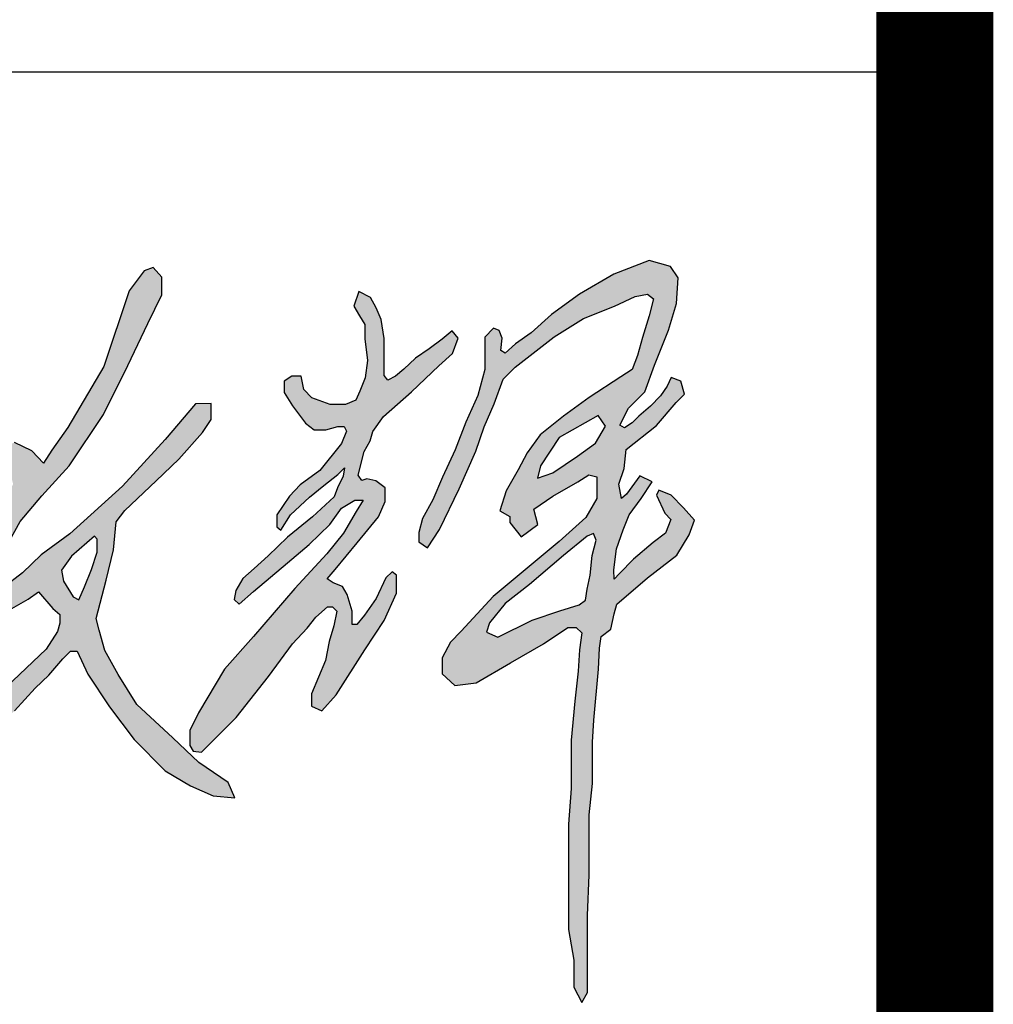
# Model space of a CAD drawing. Extents: x 427948 to 764348, y 274849 to 601549.
# Tile 116 of 212: x 678465 to 679298, y 465251 to 466094. Entities that reach past the tile are written whole.
import ezdxf

# ---------------------------------------------------------------- set-up
doc = ezdxf.new("R2010")
doc.units = 0
doc.header["$LTSCALE"] = 1000
doc.header["$MEASUREMENT"] = 0
doc.layers.get('0').update_dxf_attribs({"linetype": 'CONTINUOUS'})
doc.layers.add('PUB_TITLE', color=4, linetype='CONTINUOUS')

# ---------------------------------------------------------------- blocks, each defined once
blk = doc.blocks.new('李敬辉')
h = blk.add_hatch(color=3)
h.paths.add_polyline_path([(3996.5, 949.9), (3919.8, 887.2), (3809.5, 793), (3729.9, 732.1), (3679.7, 668.6), (3669.6, 638.7), (3706.9, 622.2), (3817.5, 677.6), (3907.1, 707.5), (3970.1, 727.8), (3990.4, 742.7), (3996.3, 778.5), (4006, 824.1), (4011.9, 887.1), (4025.7, 937.2), (4016.7, 959.1)], flags=16)
h.paths.add_polyline_path([(4032, 1341.1), (3905.5, 1269.8), (3844.2, 1178.4), (3835.4, 1138.4), (3884.2, 1155.9), (3964.4, 1209.7), (4023.3, 1252.2), (4055.8, 1307.3)], flags=16)
h.paths.add_polyline_path([(3256.3, 1743.5), (3239.1, 1695.7), (3257.9, 1665.2), (3275.4, 1637), (3275.4, 1590.6), (3284.3, 1520.3), (3276.6, 1463.7), (3258.6, 1420.5), (3246.5, 1391.6), (3212.2, 1376.8), (3163.3, 1376.8), (3103.4, 1398.7), (3077.6, 1426.3), (3069.2, 1468.8), (3038.3, 1468.8), (3013.8, 1452.7), (3013.8, 1416), (3040.2, 1372.9), (3083, 1316.6), (3111.4, 1294.8), (3148.5, 1294.8), (3188, 1305.9), (3207.8, 1305.9), (3215.4, 1290.2), (3199.2, 1250.7), (3129, 1162.9), (3065.7, 1116.9), (3031.3, 1079.7), (2990.2, 1019.6), (2990.2, 980), (3002.5, 969.3), (3034.7, 1019.6), (3096.3, 1076.4), (3141.9, 1114.3), (3172.4, 1137.8), (3187.9, 1149.8), (3209.3, 1171.5), (3205.4, 1144.7), (3186.4, 1107.1), (3176.2, 1077.5), (3105.4, 1013.1), (3024.6, 946.4), (2961.7, 885.9), (2916.4, 845.5), (2879.9, 812.4), (2856.7, 773.9), (2851.3, 744.4), (2868, 729.6), (2913.9, 771), (3024.2, 863.9), (3095, 923.4), (3162.2, 988.1), (3199.8, 1041), (3221.7, 1053.5), (3242.8, 1066.7), (3269.9, 1066.7), (3247.3, 1030.3), (3206.2, 959.7), (3152.3, 892.8), (3048, 780.3), (2914.6, 624.9), (2820, 519.2), (2736.4, 377.1), (2707.5, 319.9), (2707.5, 271.6), (2718.3, 252.8), (2745.4, 249.2), (2858.1, 362.6), (2963.1, 494.8), (3040.7, 600.9), (3088, 652.1), (3116.2, 687.2), (3154.3, 721.3), (3169.9, 721.3), (3184.2, 707), (3175.2, 659.2), (3160, 608.6), (3147.2, 547.3), (3102.5, 439.3), (3102.5, 399.1), (3135.4, 384.2), (3182.1, 435.1), (3275.5, 581.1), (3338.1, 676.3), (3378.2, 765.6), (3378.2, 823.2), (3364, 834.1), (3343.1, 814.9), (3312.2, 748.1), (3274.6, 693.8), (3249.6, 663.8), (3233.7, 663.8), (3233.7, 706.9), (3217.9, 760.5), (3202.3, 787), (3172.4, 798.6), (3152.8, 811.7), (3179, 841.9), (3250.3, 928.9), (3319.2, 1012.8), (3341.3, 1063.1), (3341.3, 1107), (3311.2, 1129.8), (3281.9, 1136.6), (3265.6, 1130.9), (3253.7, 1147.7), (3273.4, 1224.7), (3292.3, 1258.9), (3300.9, 1289.2), (3335.2, 1337.8), (3426.7, 1418.5), (3514.9, 1502.1), (3559.8, 1542.1), (3577.8, 1591.9), (3558.2, 1616.4), (3526.3, 1589.5), (3483.8, 1557.6), (3439.6, 1527.4), (3401.2, 1491.4), (3374.2, 1468.6), (3349.7, 1456.3), (3337.5, 1471.8), (3337.5, 1533.9), (3337.5, 1591.2), (3327.7, 1652.9), (3312, 1690.3), (3293.1, 1724.5)])
h.paths.add_polyline_path([(2399.1, 950), (2324.1, 885.6), (2291.8, 840.4), (2298.3, 804.1), (2329.9, 753.2), (2348.1, 743.8), (2366.9, 785.4), (2388.6, 842.2), (2407.9, 897.9), (2407.9, 924.2), (2407.9, 940)], flags=16)
h.paths.add_polyline_path([(2725.7, 1379), (2627.5, 1264.2), (2489.2, 1112.6), (2318.3, 957.3), (2225.5, 889.5), (2164.9, 831.4), (2104.2, 784), (1996.8, 689), (2046.4, 668.3), (2183.7, 745.8), (2217.7, 770), (2263.7, 715.8), (2286.8, 695.6), (2286.8, 668.1), (2279.1, 640.7), (2241.6, 583.9), (2112.4, 460.7), (2008.5, 361.2), (1921.1, 281.2), (1873.5, 252), (1823.9, 185.9), (1871.5, 163.6), (1991.1, 251), (2139.4, 383.4), (2206.8, 457.7), (2250.4, 499.7), (2296, 552), (2320.7, 577.4), (2342.9, 577.4), (2377.1, 502.7), (2447.9, 397.1), (2527.5, 290.4), (2627.4, 188.8), (2710.2, 140.2), (2783.6, 107.8), (2853.8, 101.2), (2831.8, 151.6), (2737.5, 216.1), (2653, 296.3), (2536.3, 404.1), (2475, 501.9), (2432.5, 579.3), (2413.4, 645.4), (2403.8, 683.6), (2436.7, 807.2), (2460.6, 906.3), (2469.3, 996.4), (2496.6, 1033.1), (2598.2, 1129.4), (2672.2, 1199.7), (2749.1, 1286.2), (2776.5, 1328.9), (2776.5, 1380.6)])
h.paths.add_polyline_path([(1689.9, 731.3), (1619.3, 718.8), (1581.1, 687.5), (1558.3, 632.3), (1548.1, 601.5), (1587.4, 575.9), (1663.1, 612.3), (1728.6, 668.7), (1745.1, 726.2), (1710.4, 741.5)], flags=16)
h.paths.add_polyline_path([(1183.5, 736.1), (1135.3, 680.4), (1135.3, 637.9), (1187.9, 631.1), (1265.4, 671.1), (1343.6, 713.6), (1415.6, 756.7), (1451.9, 777.3), (1476.9, 766.1), (1476.9, 656.6), (1466.1, 576.7), (1445.6, 528.9), (1445.6, 488.6), (1491.6, 468.7), (1546.4, 468.7), (1627.3, 509.5), (1666.3, 542.2), (1715.8, 568.7), (1800, 610.5), (1823.7, 682.5), (1823.7, 776.5), (1789.4, 814.2), (1723.5, 836.2), (1652.4, 814.2), (1589, 754.2), (1566.5, 775.8), (1572.1, 819.5), (1640.5, 889.1), (1699.3, 937.6), (1799, 1001.9), (1910.2, 1063.5), (1966.9, 1096.7), (2020.9, 1122.3), (2062.9, 1142), (2097.2, 1154.5), (2128.3, 1145.2), (2134.9, 1119.1), (2057.3, 959.5), (1963.6, 793.8), (1869.9, 589), (1838.1, 503.3), (1786.6, 396.8), (1740.7, 285.2), (1721.1, 227.6), (1708.7, 227.6), (1705.4, 264.7), (1693.5, 298.9), (1697.4, 321.2), (1684.3, 345.8), (1673.5, 360.3), (1659.5, 385.2), (1665.7, 400.5), (1660, 414.6), (1640.6, 405.3), (1640.6, 365.8), (1657.3, 320.4), (1666.3, 251.5), (1666.3, 181), (1666.3, 123.1), (1666.3, 64.7), (1644.7, 8.4), (1644.7, -29.4), (1644.7, -68.9), (1667.3, -85.1), (1699.4, -69.4), (1725.7, -14.7), (1725.7, 32.1), (1737.3, 83), (1754.6, 130.3), (1774.9, 189.9), (1813.7, 303.5), (1860.2, 404.2), (1908.2, 512.7), (1944.4, 578.6), (1996.8, 689), (2070.3, 840.5), (2157.7, 998), (2228.2, 1080.9), (2316.4, 1178.2), (2427.8, 1344.3), (2506.4, 1503.7), (2572.1, 1639.4), (2617.3, 1732.8), (2617.3, 1789.9), (2589.4, 1821.2), (2559.7, 1810.5), (2511.1, 1746.3), (2429.5, 1500.9), (2312.8, 1303.1), (2260.4, 1228.8), (2233.1, 1187), (2195.3, 1227.4), (2139.4, 1253.8), (2094.3, 1236.1), (1925.7, 1150.5), (1796.8, 1074.1), (1563.7, 938.6), (1446.2, 861.5), (1288.4, 792.8), (1232.4, 768)])
h.paths.add_polyline_path([(1507.6, 1611.5), (1471.8, 1551.3), (1453.9, 1489.5), (1475.9, 1432), (1499.4, 1368.2), (1516.1, 1322.9), (1506.5, 1297.6), (1495.8, 1275.1), (1446.2, 1256.3), (1384.9, 1233.3), (1346, 1178.4), (1346, 1146.8), (1361.8, 1129.9), (1409.9, 1150.4), (1463, 1178.4), (1522.8, 1196.3), (1539.7, 1176.4), (1546.8, 1106.4), (1546.8, 1050.8), (1561.6, 1031.9), (1604.6, 1046.7), (1636.7, 1085.5), (1636.7, 1138.1), (1655.8, 1165.8), (1674.2, 1205.1), (1692.2, 1237.8), (1720, 1265.6), (1720, 1239.9), (1720, 1200.8), (1783.9, 1235.8), (1857, 1317.1), (1938.4, 1387.1), (2010.5, 1445.7), (2041.4, 1501.3), (2041.4, 1544.5), (1994, 1544.5), (1970.9, 1537.5), (1962, 1517.3), (1962, 1500.9), (1956.3, 1482.4), (1946.3, 1466.7), (1933.5, 1462.8), (1933.5, 1489.1), (1943.5, 1517.3), (1943.5, 1540.4), (1923.9, 1567.6), (1911.8, 1591.4), (1911.8, 1609.9), (1891.5, 1614.5), (1883.6, 1608.8), (1868.4, 1597.3), (1858.9, 1574.8), (1873.1, 1539.8), (1873.1, 1518.3), (1873.1, 1493), (1854.1, 1459.2), (1843.2, 1441.3), (1843.2, 1424.7), (1803.5, 1402), (1716.1, 1368.1), (1670.9, 1330.8), (1650.5, 1304.2), (1608.7, 1304.2), (1594, 1337.6), (1594, 1420.4), (1550.7, 1471), (1550.7, 1520.7), (1566, 1577.6), (1566, 1619.2), (1532.6, 1619.2)], flags=17)
h.paths.add_polyline_path([(168.3, 582.6), (175, 641.6), (267.1, 713.1), (434.8, 770.1), (553.4, 799.2), (623.7, 799.2), (670.1, 766.1), (662.8, 731.6), (607.8, 654.2), (515.7, 562), (470.6, 525.5), (470.6, 498.4), (527.6, 480.5), (649.6, 493.1), (809.4, 516.2), (985.6, 537.9), (1089.2, 557.1), (1146, 573), (1190.3, 543.8), (1208.6, 504.6), (1178.6, 451.1), (1102.6, 432.8), (970.6, 406.1), (837.8, 406.1), (676, 394.3), (617.4, 394.3), (617.4, 362.7), (653.2, 285.8), (662.5, 224), (643.8, 171.5), (596.9, 109.7), (500.3, 64.7), (399.1, 64.7), (276.5, 64.7), (186.7, 64.7), (113.4, 31.9), (0, 0), (30.7, 82.6), (125.2, 138.1), (253.7, 168.3), (377.2, 168.3), (435.3, 152.5), (527.3, 169.1), (556.4, 220.5), (526.5, 281), (446.1, 328.2), (375.6, 363), (287.7, 363), (223, 326.5), (138.4, 258.6), (74.6, 189.8), (15.7, 169.1), (-13.3, 198.9), (28.1, 265.2), (101.1, 355.5), (176.3, 421.5), (249.6, 448.8), (316.6, 466.8), (362, 491.2), (424.3, 559.5), (479, 604.9), (519.7, 656), (537.2, 689.2), (503.4, 689.2), (447.6, 663), (349.8, 615.9), (291.6, 607.2), (224.7, 582.2), (183.9, 575.8)])
h.paths.add_polyline_path([(454.2, 1235.9), (412.6, 1217.6), (373.2, 1179), (341.3, 1152.7), (323.3, 1137), (332.7, 1129.5), (391.2, 1138.8), (442.9, 1147.2), (466.8, 1162.8), (466.8, 1193.3), (466.8, 1220.7), (460.6, 1231.4)], flags=16)
h.paths.add_polyline_path([(584.9, 1900), (575.7, 1780.4), (575.7, 1654), (581.8, 1572.9), (581.8, 1526.9), (593.4, 1507.8), (633.2, 1521), (723.4, 1567.2), (787.9, 1588.9), (787.9, 1628.1), (740.8, 1726.6), (669, 1826.7), (622.6, 1881.6)], flags=16)
h.paths.add_polyline_path([(550.7, 2092.7), (510, 2033.6), (510, 1861.8), (521.2, 1723.2), (521.2, 1632), (521.2, 1554.5), (516.2, 1519.2), (503.1, 1492.2), (450, 1471.6), (373.8, 1446.8), (280.4, 1421.2), (207.1, 1394.8), (197.1, 1357.1), (229.1, 1323.6), (367.4, 1359.2), (439.3, 1380.6), (478.5, 1380.6), (499.6, 1370.1), (481.2, 1327.7), (410.9, 1298.6), (364.9, 1259.2), (303.2, 1209.7), (255.1, 1158.1), (215.5, 1107.2), (185.1, 1049.9), (185.1, 1017.4), (251.5, 1017.4), (369.7, 1047.8), (435.4, 1057.7), (448.1, 1043.5), (431.7, 976.1), (419, 915.1), (412, 871.7), (412, 836.2), (428.7, 822.1), (470.8, 841), (509.9, 894.5), (537.9, 969), (552.2, 1029.1), (565, 1083.3), (635.5, 1094.6), (742.4, 1103.1), (827.4, 1114), (889.7, 1120.5), (898.4, 1166.7), (891.9, 1200.2), (840, 1208), (741.9, 1208), (640, 1183.3), (590.8, 1162.2), (562, 1150.9), (543, 1162.2), (543, 1233.5), (552, 1265.7), (562.9, 1301.8), (577.4, 1349.3), (611.2, 1410.9), (685.9, 1450.1), (791.5, 1489.5), (880.3, 1536), (910.3, 1580.7), (878.4, 1632.1), (784.3, 1783.3), (711.3, 1895.6), (631.1, 2001), (590.4, 2061.4)])
h.paths.add_polyline_path([(4308.8, 1042.2), (4267.9, 1083.5), (4228.5, 1099), (4220.3, 1083), (4248, 1024.7), (4267, 1004.4), (4249.9, 960.1), (4210.1, 930), (4146.3, 875.1), (4101.2, 829.1), (4083.5, 810.5), (4082.6, 840.6), (4090.6, 909.6), (4112.8, 971.1), (4132.3, 1019.7), (4171.2, 1071.9), (4207.1, 1126.4), (4167, 1145.6), (4123.4, 1086.1), (4107.5, 1071.9), (4098.7, 1118.8), (4116.4, 1170.1), (4122.5, 1231), (4220.9, 1309.4), (4284.5, 1383.9), (4311.3, 1410.7), (4299.4, 1453.4), (4268.6, 1464.3), (4255.7, 1436.5), (4233.8, 1405.7), (4201, 1372), (4163.3, 1339.2), (4142.4, 1317.4), (4117.5, 1301.5), (4101.6, 1310.4), (4130.5, 1365), (4183.1, 1418.7), (4214, 1504.5), (4259.7, 1618.7), (4285.5, 1705.1), (4290.5, 1788.5), (4266.6, 1825.3), (4197.1, 1844.2), (4082.8, 1799.5), (3971.5, 1734.9), (3880, 1669.4), (3814.5, 1609.8), (3763.8, 1574), (3730, 1544.2), (3716.1, 1552.2), (3720, 1591.9), (3711.1, 1617.7), (3691.9, 1624.6), (3664.1, 1595.5), (3664.1, 1561.5), (3664.1, 1490.9), (3641.4, 1406.5), (3602.6, 1319.4), (3567.6, 1230.6), (3527.5, 1141.6), (3495.9, 1067.6), (3462.7, 1007.4), (3450.3, 962), (3450.3, 931.7), (3478.8, 912.7), (3517.5, 971.6), (3581.2, 1103.6), (3635, 1225.5), (3662.1, 1304.9), (3694, 1379.1), (3724.1, 1459.3), (3763, 1498.7), (3888.5, 1596.3), (3984.2, 1656.5), (4084.6, 1696), (4151.7, 1727.6), (4191.2, 1735.1), (4211.2, 1719.7), (4196.8, 1665.3), (4175.7, 1594.8), (4159, 1536.3), (4141.8, 1490.4), (4105.2, 1466.9), (4002.3, 1399.7), (3919.1, 1339.4), (3843.4, 1278.4), (3801.2, 1220.8), (3771.9, 1165.1), (3733.2, 1097.7), (3713.2, 1032.7), (3744.9, 1014.5), (3744.9, 994.8), (3781.7, 947.9), (3835.7, 987.8), (3822.8, 1038.2), (3884.7, 1080.2), (3966.2, 1126.1), (4001.8, 1149.6), (4027.6, 1142.7), (4027.6, 1072.2), (3991.9, 1011.1), (3905.3, 932.9), (3691.1, 754.7), (3587.5, 642), (3552.6, 606.3), (3525.8, 556), (3525.8, 503.2), (3567.2, 465.9), (3636.2, 474.9), (3747.4, 538.9), (3854.6, 600.6), (3933.3, 654.1), (3960.1, 654.1), (3978.9, 637), (3970.7, 581.1), (3966.9, 512.6), (3956.4, 415.5), (3943.8, 288.6), (3943.8, 132.3), (3935.5, 15.8), (3935.5, -184.7), (3935.5, -326), (3953.3, -425.1), (3953.3, -512.8), (3978.4, -561.8), (3996.7, -529.9), (3996.7, -404.6), (3996.7, -280.4), (4003, -148.6), (4003, -50.4), (4003, 46.6), (4013.1, 147.7), (4013.1, 282.3), (4017.6, 353.2), (4032.3, 518.3), (4035.5, 586.6), (4041.1, 624.7), (4072.8, 648.5), (4083.2, 698.5), (4091.9, 729.4), (4192, 815.3), (4286.7, 888.2), (4327, 954.7), (4343.5, 1002)])
for points in [[(2070.3, 840.5), (2157.7, 998), (2228.2, 1080.9), (2316.4, 1178.2), (2427.8, 1344.3), (2506.4, 1503.7), (2572.1, 1639.4), (2617.3, 1732.8), (2617.3, 1789.9), (2589.4, 1821.2), (2559.7, 1810.5), (2511.1, 1746.3), (2429.5, 1500.9), (2312.8, 1303.1), (2260.4, 1228.8), (2233.1, 1187), (2195.3, 1227.4), (2139.4, 1253.8)], [(4267, 1004.4), (4249.9, 960.1), (4210.1, 930), (4146.3, 875.1), (4101.2, 829.1), (4083.5, 810.5), (4082.6, 840.6), (4090.6, 909.6), (4112.8, 971.1), (4132.3, 1019.7), (4171.2, 1071.9), (4207.1, 1126.4), (4167, 1145.6), (4123.4, 1086.1), (4107.5, 1071.9), (4098.7, 1118.8), (4116.4, 1170.1), (4122.5, 1231), (4220.9, 1309.4), (4284.5, 1383.9), (4311.3, 1410.7), (4299.4, 1453.4), (4268.6, 1464.3), (4255.7, 1436.5), (4233.8, 1405.7), (4201, 1372), (4163.3, 1339.2), (4142.4, 1317.4), (4117.5, 1301.5), (4101.6, 1310.4), (4130.5, 1365), (4183.1, 1418.7), (4214, 1504.5), (4259.7, 1618.7), (4285.5, 1705.1), (4290.5, 1788.5), (4266.6, 1825.3), (4197.1, 1844.2), (4082.8, 1799.5), (3971.5, 1734.9), (3880, 1669.4), (3814.5, 1609.8), (3763.8, 1574), (3730, 1544.2), (3716.1, 1552.2), (3720, 1591.9), (3711.1, 1617.7), (3691.9, 1624.6), (3664.1, 1595.5), (3664.1, 1561.5), (3664.1, 1490.9), (3641.4, 1406.5), (3602.6, 1319.4), (3567.6, 1230.6), (3527.5, 1141.6), (3495.9, 1067.6), (3462.7, 1007.4), (3450.3, 962), (3450.3, 931.7), (3478.8, 912.7), (3517.5, 971.6), (3581.2, 1103.6), (3635, 1225.5), (3662.1, 1304.9), (3694, 1379.1), (3724.1, 1459.3), (3763, 1498.7), (3888.5, 1596.3), (3984.2, 1656.5), (4084.6, 1696), (4151.7, 1727.6), (4191.2, 1735.1), (4211.2, 1719.7), (4196.8, 1665.3), (4175.7, 1594.8), (4159, 1536.3), (4141.8, 1490.4), (4105.2, 1466.9), (4002.3, 1399.7), (3919.1, 1339.4), (3843.4, 1278.4), (3801.2, 1220.8), (3771.9, 1165.1), (3733.2, 1097.7), (3713.2, 1032.7), (3744.9, 1014.5), (3744.9, 994.8), (3781.7, 947.9), (3835.7, 987.8), (3822.8, 1038.2), (3884.7, 1080.2), (3966.2, 1126.1), (4001.8, 1149.6), (4027.6, 1142.7), (4027.6, 1072.2), (3991.9, 1011.1), (3905.3, 932.9), (3691.1, 754.7), (3587.5, 642), (3552.6, 606.3), (3525.8, 556), (3525.8, 503.2), (3567.2, 465.9), (3636.2, 474.9), (3747.4, 538.9), (3854.6, 600.6), (3933.3, 654.1), (3960.1, 654.1), (3978.9, 637), (3970.7, 581.1), (3966.9, 512.6), (3956.4, 415.5), (3943.8, 288.6), (3943.8, 132.3), (3935.5, 15.8), (3935.5, -184.7), (3935.5, -326), (3953.3, -425.1), (3953.3, -512.8), (3978.4, -561.8), (3996.7, -529.9), (3996.7, -404.6), (3996.7, -280.4), (4003, -148.6), (4003, -50.4), (4003, 46.6), (4013.1, 147.7), (4013.1, 282.3), (4017.6, 353.2), (4032.3, 518.3), (4035.5, 586.6), (4041.1, 624.7), (4072.8, 648.5), (4083.2, 698.5), (4091.9, 729.4), (4192, 815.3), (4286.7, 888.2), (4327, 954.7), (4343.5, 1002), (4308.8, 1042.2)], [(2046.4, 668.3), (2183.7, 745.8), (2217.7, 770), (2263.7, 715.8), (2286.8, 695.6), (2286.8, 668.1), (2279.1, 640.7), (2241.6, 583.9), (2112.4, 460.7)], [(2139.4, 383.4), (2206.8, 457.7), (2250.4, 499.7), (2296, 552), (2320.7, 577.4), (2342.9, 577.4), (2377.1, 502.7), (2447.9, 397.1), (2527.5, 290.4), (2627.4, 188.8), (2710.2, 140.2), (2783.6, 107.8), (2853.8, 101.2), (2831.8, 151.6), (2737.5, 216.1), (2653, 296.3), (2536.3, 404.1), (2475, 501.9), (2432.5, 579.3), (2413.4, 645.4), (2403.8, 683.6), (2436.7, 807.2), (2460.6, 906.3), (2469.3, 996.4), (2496.6, 1033.1), (2598.2, 1129.4), (2672.2, 1199.7), (2749.1, 1286.2), (2776.5, 1328.9), (2776.5, 1380.6), (2725.7, 1379), (2627.5, 1264.2), (2489.2, 1112.6), (2318.3, 957.3), (2225.5, 889.5), (2164.9, 831.4), (2104.2, 784)], [(4308.8, 1042.2), (4267.9, 1083.5), (4228.5, 1099), (4220.3, 1083), (4248, 1024.7), (4267, 1004.4)]]:
    blk.add_lwpolyline(points)
for points in [[(3256.3, 1743.5), (3239.1, 1695.7), (3257.9, 1665.2), (3275.4, 1637), (3275.4, 1590.6), (3284.3, 1520.3), (3276.6, 1463.7), (3258.6, 1420.5), (3246.5, 1391.6), (3212.2, 1376.8), (3163.3, 1376.8), (3103.4, 1398.7), (3077.6, 1426.3), (3069.2, 1468.8), (3038.3, 1468.8), (3013.8, 1452.7), (3013.8, 1416), (3040.2, 1372.9), (3083, 1316.6), (3111.4, 1294.8), (3148.5, 1294.8), (3188, 1305.9), (3207.8, 1305.9), (3215.4, 1290.2), (3199.2, 1250.7), (3129, 1162.9), (3065.7, 1116.9), (3031.3, 1079.7), (2990.2, 1019.6), (2990.2, 980), (3002.5, 969.3), (3034.7, 1019.6), (3096.3, 1076.4), (3141.9, 1114.3), (3172.4, 1137.8), (3187.9, 1149.8), (3209.3, 1171.5), (3205.4, 1144.7), (3186.4, 1107.1), (3176.2, 1077.5), (3105.4, 1013.1), (3024.6, 946.4), (2961.7, 885.9), (2916.4, 845.5), (2879.9, 812.4), (2856.7, 773.9), (2851.3, 744.4), (2868, 729.6), (2913.9, 771), (3024.2, 863.9), (3095, 923.4), (3162.2, 988.1), (3199.8, 1041), (3221.7, 1053.5), (3242.8, 1066.7), (3269.9, 1066.7), (3247.3, 1030.3), (3206.2, 959.7), (3152.3, 892.8), (3048, 780.3), (2914.6, 624.9), (2820, 519.2), (2736.4, 377.1), (2707.5, 319.9), (2707.5, 271.6), (2718.3, 252.8), (2745.4, 249.2), (2858.1, 362.6), (2963.1, 494.8), (3040.7, 600.9), (3088, 652.1), (3116.2, 687.2), (3154.3, 721.3), (3169.9, 721.3), (3184.2, 707), (3175.2, 659.2), (3160, 608.6), (3147.2, 547.3), (3102.5, 439.3), (3102.5, 399.1), (3135.4, 384.2), (3182.1, 435.1), (3275.5, 581.1), (3338.1, 676.3), (3378.2, 765.6), (3378.2, 823.2), (3364, 834.1), (3343.1, 814.9), (3312.2, 748.1), (3274.6, 693.8), (3249.6, 663.8), (3233.7, 663.8), (3233.7, 706.9), (3217.9, 760.5), (3202.3, 787), (3172.4, 798.6), (3152.8, 811.7), (3179, 841.9), (3250.3, 928.9), (3319.2, 1012.8), (3341.3, 1063.1), (3341.3, 1107), (3311.2, 1129.8), (3281.9, 1136.6), (3265.6, 1130.9), (3253.7, 1147.7), (3273.4, 1224.7), (3292.3, 1258.9), (3300.9, 1289.2), (3335.2, 1337.8), (3426.7, 1418.5), (3514.9, 1502.1), (3559.8, 1542.1), (3577.8, 1591.9), (3558.2, 1616.4), (3526.3, 1589.5), (3483.8, 1557.6), (3439.6, 1527.4), (3401.2, 1491.4), (3374.2, 1468.6), (3349.7, 1456.3), (3337.5, 1471.8), (3337.5, 1533.9), (3337.5, 1591.2), (3327.7, 1652.9), (3312, 1690.3), (3293.1, 1724.5)], [(4032, 1341.1), (3905.5, 1269.8), (3844.2, 1178.4), (3835.4, 1138.4), (3884.2, 1155.9), (3964.4, 1209.7), (4023.3, 1252.2), (4055.8, 1307.3)], [(3996.5, 949.9), (3919.8, 887.2), (3809.5, 793), (3729.9, 732.1), (3679.7, 668.6), (3669.6, 638.7), (3706.9, 622.2), (3817.5, 677.6), (3907.1, 707.5), (3970.1, 727.8), (3990.4, 742.7), (3996.3, 778.5), (4006, 824.1), (4011.9, 887.1), (4025.7, 937.2), (4016.7, 959.1)], [(2399.1, 950), (2324.1, 885.6), (2291.8, 840.4), (2298.3, 804.1), (2329.9, 753.2), (2348.1, 743.8), (2366.9, 785.4), (2388.6, 842.2), (2407.9, 897.9), (2407.9, 924.2), (2407.9, 940)]]:
    blk.add_lwpolyline(points, close=True)
blk = doc.blocks.new('24')
at = {"color": 4}
blk.add_line((-1110888.91, 145318.87), (-1110888.91, 202718.87), dxfattribs=at)
at = {"layer": 'PUB_TITLE'}
for p, q in [((-1110888.91, 145318.87), (-1110888.91, 202718.87)), ((-1116488.91, 157318.87), (-1110888.91, 157318.87))]:
    blk.add_line(p, q, dxfattribs=at)
at = {"layer": 'PUB_TITLE', "linetype": 'Continuous', "const_width": 100}
blk.add_lwpolyline([(-1191488.91, 145318.87), (-1110888.91, 145318.87), (-1110888.91, 202718.87), (-1191488.91, 202718.87)], close=True, dxfattribs=at)
at = {"layer": 'PUB_TITLE', "linetype": 'Continuous', "const_width": 80}
blk.add_lwpolyline([(-1110888.91, 145318.87), (-1110888.91, 202718.87)], dxfattribs=at)
at = {"xscale": 0.2640000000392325, "yscale": 0.2640000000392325, "zscale": 0.2640000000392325}
blk.add_blockref('李敬辉', (-1112241.46, 156670.53), dxfattribs=at)

msp = doc.modelspace()

# ---------------------------------------------------------------- block references
msp.add_blockref('24', (1790136.93, 308730.48))

doc.saveas('drawing.dxf')
